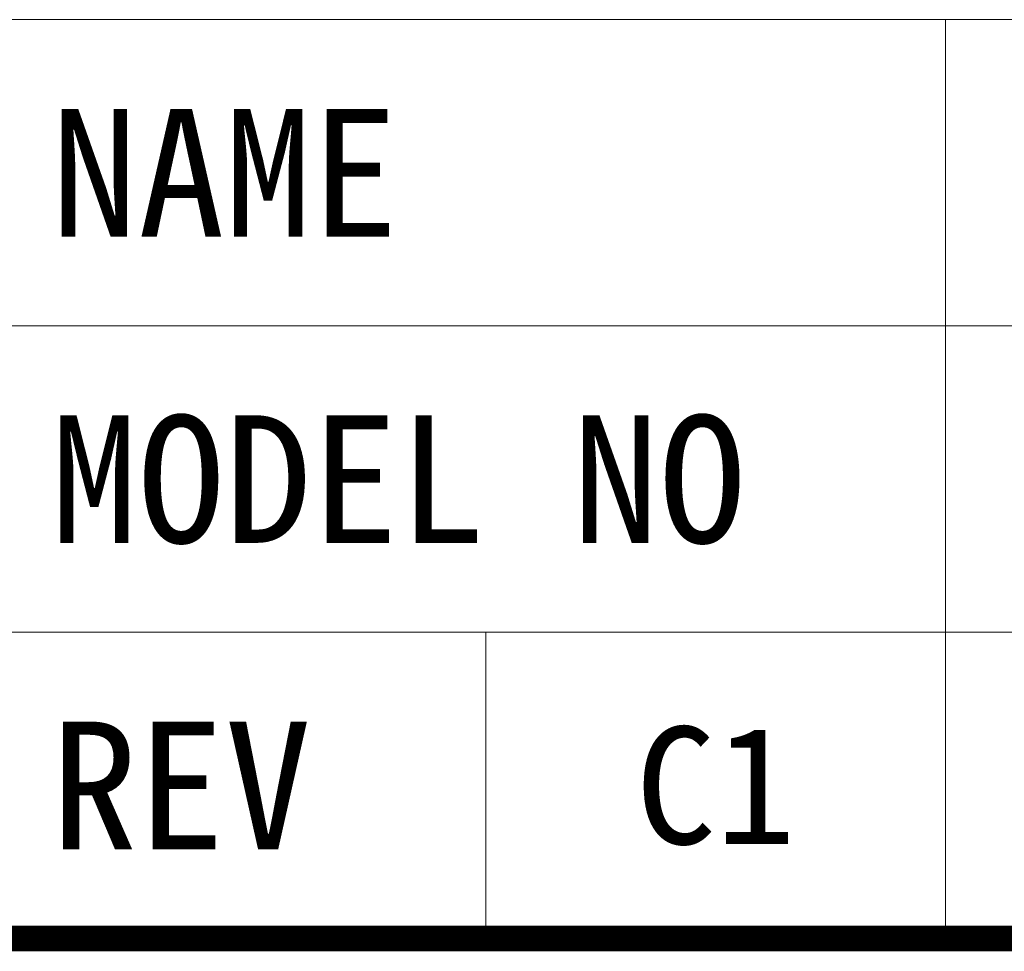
# Model space of a CAD drawing. Header units: millimetres. Extents: x -102 to 199, y -68 to 147.
# Tile 4 of 254: x 142 to 161, y -68 to -49. Entities that reach past the tile are written whole.
import ezdxf

# ---------------------------------------------------------------- set-up
doc = ezdxf.new("R2010")
doc.units = ezdxf.units.MM
doc.header["$LTSCALE"] = 16.335
doc.layers.get('0').update_dxf_attribs({"linetype": 'CONTINUOUS'})
doc.layers.add('E195BKPP172500R_DXF_FORMAT', color=7, linetype='CONTINUOUS')
doc.layers.add('E195BKPP172500R_DXF_TABLE', color=7, linetype='CONTINUOUS')
doc.styles.get("Standard").update_dxf_attribs({"font": 'kaiu.ttf'})

msp = doc.modelspace()

# ---------------------------------------------------------------- linework, layer by layer
at = {"color": 7, "linetype": 'Continuous', "lineweight": 5, "const_width": 0.5}
msp.add_lwpolyline([(197.796, -67.281), (-99.204, -67.281)], dxfattribs=at)
at = {"layer": 'E195BKPP172500R_DXF_FORMAT', "color": 7, "linetype": 'Continuous', "lineweight": 5}
msp.add_line((-99.204, -67.281), (197.796, -67.281), dxfattribs=at)
at = {"layer": 'E195BKPP172500R_DXF_TABLE', "color": 7, "linetype": 'Continuous', "lineweight": 5}
for p, q in [((40.796, -49.281), (197.796, -49.281)), ((159.796, -49.281), (159.796, -67.281)), ((40.796, -55.281), (197.796, -55.281)), ((80.796, -61.281), (197.796, -61.281)), ((150.796, -61.281), (150.796, -67.281)), ((0.796, -67.281), (197.796, -67.281))]:
    msp.add_line(p, q, dxfattribs=at)

# ---------------------------------------------------------------- texts
at = {"layer": 'E195BKPP172500R_DXF_TABLE', "color": 7, "linetype": 'Continuous', "lineweight": 5, "line_spacing_factor": 0.9}
for s, insert, char_height, width, attachment_point in [('NAME', (142.283, -51.031), 2.5, 7.09434, 1), ('MODEL NO', (142.283, -57.031), 2.5, 14.18868, 1), ('REV', (142.283, -63.031), 2.5, 5.32075, 1), ('C1', (155.296, -63.131), 2.3, 3.2634, 2)]:
    msp.add_mtext(s, dxfattribs=dict(at, insert=insert, char_height=char_height, width=width, attachment_point=attachment_point))

doc.saveas('drawing.dxf')
